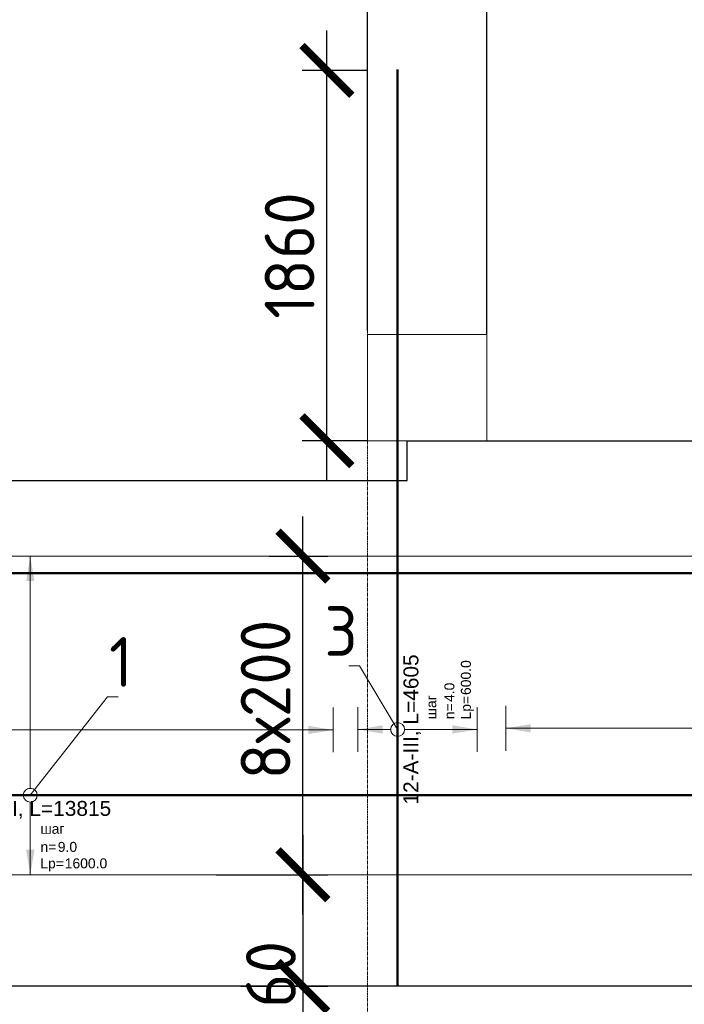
# Model space of a CAD drawing. Header units: millimetres. Extents: x 376598 to 1249954, y -318491 to -22134.
# Tile 166 of 256: x 620098 to 623437, y -119085 to -114140. Entities that reach past the tile are written whole.
import ezdxf
from ezdxf import colors
from ezdxf.entities.mleader import LeaderData, LeaderLine
from ezdxf.enums import TextEntityAlignment as Align
from ezdxf.math import Vec2, Vec3

# ---------------------------------------------------------------- set-up
doc = ezdxf.new("R2010")
doc.units = ezdxf.units.MM
doc.set_wipeout_variables(frame=1)
for name, pattern in [('______5', [1100, 800, -100, 100, -100]), ('ACAD_ISO02W100', [15, 12, -3]), ('осевая', [50.8, 31.75, -6.35, 6.35, -6.35])]:
    doc.linetypes.add(name, pattern=pattern)
for name, color, linetype, lineweight in [('Standard', 7, 'Continuous', 25), ('АрмСтер', 2, 'Continuous', 50), ('Оси', 40, '______5', 18), ('подоснова', 151, 'Continuous', 5), ('РАЗМЕРЫ', 1, 'Continuous', 9)]:
    doc.layers.add(name, color=color, linetype=linetype, lineweight=lineweight)
doc.layers.add('АрмСтер_атрибуты', color=2, linetype='Continuous', lineweight=0, plot=False)
doc.styles.add('GOST-2.304_Type-B', font='GOST_Common.ttf')
doc.styles.get("Standard").update_dxf_attribs({"font": 'arial.ttf'})
doc.styles.add('Аннотативный', font='arial.ttf')
doc.dimstyles.new('СПДС', dxfattribs={"dimscale": 100, "dimtxt": 2.5, "dimasz": 2.5, "dimexe": 1.25, "dimexo": 0, "dimtad": 1, "dimdec": 0, "dimtxsty": 'GOST-2.304_Type-B', "dimblk": 'ARCHTICK', "dimcen": 2.5, "dimdle": 2, "dimadec": 0, "dimazin": 2, "dimtfac": 0.75, "dimtdec": 0, "dimtmove": 1, "dimatfit": 3, "dimfxl": 1, "dimtolj": 1, "dimarcsym": 1})

# ---------------------------------------------------------------- blocks, each defined once
blk = doc.blocks.new('*U3856')
at = {"layer": 'РАЗМЕРЫ'}
for p, q in [((112.5, 1800), (-112.5, 1800)), ((112.5, -2600), (-112.5, -2600))]:
    blk.add_line(p, q, dxfattribs=at)
at = {"layer": 'РАЗМЕРЫ', "ltscale": 15}
blk.add_line((0, -2600), (0, 1800), dxfattribs=at)
at = {"layer": 'РАЗМЕРЫ'}
for points in [[(0, 1800), (20.9, 1674.8), (-20.9, 1674.8)], [(0, -2600), (20.9, -2474.8), (-20.9, -2474.8)]]:
    blk.add_solid(points, dxfattribs=at)
at = {"layer": 'АрмСтер_атрибуты', "color": 215, "ltscale": 15, "style": 'Аннотативный'}
for s, p in [('шаг', (51.4, -194.2)), ('n=', (51.4, -285.1)), ('Lр=', (50.2, -367.8))]:
    blk.add_text(s, height=50, dxfattribs=at).set_placement(p)
at = {"layer": 'АрмСтер_атрибуты', "flags": 9}
for tag, p in [('МАССА', (-2096, 1589.5)), ('ОБОЗНАЧЕНИЕ', (-2096, 1475.6))]:
    blk.add_attdef(tag, p, '', height=75, dxfattribs=at)
at = {"layer": 'АрмСтер_атрибуты', "style": 'Аннотативный', "flags": 8}
blk.add_attdef('ПОЗ', (110, 29.6), '', height=75, dxfattribs=at)
at = {"layer": 'АрмСтер_атрибуты', "color": 215, "style": 'Аннотативный'}
for tag, p, flags in [('ШАГ', (190.9, -194.2), 10), ('КОЛ', (138, -285.1), 8), ('ШИРИНА', (172.9, -367.8), 8)]:
    blk.add_attdef(tag, p, '', height=50, dxfattribs=dict(at, flags=flags))
at = {"linetype": 'Continuous', "lineweight": 0}
blk.add_wipeout([(35, 0), (28.3, 20.6), (10.8, 33.3), (-10.8, 33.3), (-28.3, 20.6), (-35, 0), (-28.3, -20.6), (-10.8, -33.3), (10.8, -33.3), (28.3, -20.6)], dxfattribs=at)
at = {"color": 0, "linetype": 'ByBlock', "lineweight": -2, "ltscale": 100}
blk.add_line((-1290, 0), (1950, 0), dxfattribs=at)
at = {"layer": 'РАЗМЕРЫ'}
blk.add_circle((0, 0), 35, dxfattribs=at)
at = {"layer": 'АрмСтер_атрибуты', "style": 'Аннотативный', "flags": 8}
blk.add_attdef('НАИМЕНОВАНИЕ', text='', height=75, dxfattribs=at).set_placement((0, -29.3), align=Align.TOP_CENTER)
blk = doc.blocks.new('*U3858')
at = {"layer": 'РАЗМЕРЫ'}
for p, q in [((112.5, 1200), (-112.5, 1200)), ((112.5, -5400), (-112.5, -5400))]:
    blk.add_line(p, q, dxfattribs=at)
at = {"layer": 'РАЗМЕРЫ', "ltscale": 15}
blk.add_line((0, -5400), (0, 1200), dxfattribs=at)
at = {"layer": 'РАЗМЕРЫ'}
for points in [[(0, 1200), (20.9, 1074.8), (-20.9, 1074.8)], [(0, -5400), (20.9, -5274.8), (-20.9, -5274.8)]]:
    blk.add_solid(points, dxfattribs=at)
at = {"layer": 'АрмСтер_атрибуты', "color": 215, "ltscale": 15, "style": 'Аннотативный'}
for s, p in [('шаг', (51.4, -194.2)), ('n=', (51.4, -285.1)), ('Lр=', (50.2, -367.8))]:
    blk.add_text(s, height=50, dxfattribs=at).set_placement(p)
at = {"layer": 'АрмСтер_атрибуты', "style": 'Аннотативный', "flags": 8}
blk.add_attdef('ПОЗ', (110, 29.6), '', height=75, dxfattribs=at)
at = {"layer": 'АрмСтер_атрибуты', "color": 215, "style": 'Аннотативный'}
for tag, p, flags in [('ШАГ', (190.9, -194.2), 10), ('КОЛ', (138, -285.1), 8), ('ШИРИНА', (172.9, -367.8), 8)]:
    blk.add_attdef(tag, p, '', height=50, dxfattribs=dict(at, flags=flags))
at = {"layer": 'АрмСтер_атрибуты', "flags": 9}
for tag, p in [('МАССА', (-2096, -410.5)), ('ОБОЗНАЧЕНИЕ', (-2096, -524.4))]:
    blk.add_attdef(tag, p, '', height=75, dxfattribs=at)
at = {"linetype": 'Continuous', "lineweight": 0}
blk.add_wipeout([(35, 0), (28.3, 20.6), (10.8, 33.3), (-10.8, 33.3), (-28.3, 20.6), (-35, 0), (-28.3, -20.6), (-10.8, -33.3), (10.8, -33.3), (28.3, -20.6)], dxfattribs=at)
at = {"color": 0, "linetype": 'ByBlock', "lineweight": -2, "ltscale": 100}
blk.add_line((-1290, 0), (1950, 0), dxfattribs=at)
at = {"layer": 'РАЗМЕРЫ'}
blk.add_circle((0, 0), 35, dxfattribs=at)
at = {"layer": 'АрмСтер_атрибуты', "style": 'Аннотативный', "flags": 8}
blk.add_attdef('НАИМЕНОВАНИЕ', text='', height=75, dxfattribs=at).set_placement((0, -29.3), align=Align.TOP_CENTER)
blk = doc.blocks.new('*U151')
at = {"color": 0, "linetype": 'ByBlock', "lineweight": -2, "ltscale": 100}
blk.add_line((-4765, 0), (42535, 0), dxfattribs=at)
at = {"layer": 'АрмСтер_атрибуты', "flags": 9}
for tag, p in [('МАССА', (5724, 4389.5)), ('ОБОЗНАЧЕНИЕ', (5724, 4275.6))]:
    blk.add_attdef(tag, p, '', height=75, dxfattribs=at)
at = {"layer": 'АрмСтер_атрибуты', "style": 'Аннотативный', "flags": 8}
blk.add_attdef('ПОЗ', (110, 29.6), '', height=75, dxfattribs=at)
blk.add_attdef('НАИМЕНОВАНИЕ', text='', height=75, dxfattribs=at).set_placement((0, -29.3), align=Align.TOP_CENTER)
at = {"layer": 'АрмСтер_атрибуты', "color": 215, "style": 'Аннотативный'}
for tag, p, flags in [('ШАГ', (190.9, -194.2), 10), ('КОЛ', (138, -285.1), 8), ('ШИРИНА', (172.9, -367.8), 8)]:
    blk.add_attdef(tag, p, '', height=50, dxfattribs=dict(at, flags=flags))
blk = doc.blocks.new('*U769')
at = {"layer": 'РАЗМЕРЫ'}
for p, q in [((112.5, 1200), (-112.5, 1200)), ((112.5, -400), (-112.5, -400))]:
    blk.add_line(p, q, dxfattribs=at)
at = {"layer": 'РАЗМЕРЫ', "ltscale": 15}
blk.add_line((0, -400), (0, 1200), dxfattribs=at)
at = {"layer": 'РАЗМЕРЫ'}
for points in [[(0, 1200), (20.9, 1074.8), (-20.9, 1074.8)], [(0, -400), (20.9, -274.8), (-20.9, -274.8)]]:
    blk.add_solid(points, dxfattribs=at)
at = {"layer": 'АрмСтер_атрибуты', "color": 215, "ltscale": 15, "style": 'Аннотативный'}
for s, p in [('шаг', (51.4, -194.2)), ('n=', (51.4, -285.1)), ('Lр=', (50.2, -367.8))]:
    blk.add_text(s, height=50, dxfattribs=at).set_placement(p)
at = {"layer": 'АрмСтер_атрибуты', "flags": 9}
for tag, p in [('МАССА', (10369.8, 5389.5)), ('ОБОЗНАЧЕНИЕ', (10369.8, 5275.6))]:
    blk.add_attdef(tag, p, '', height=75, dxfattribs=at)
at = {"layer": 'АрмСтер_атрибуты', "style": 'Аннотативный', "flags": 8}
blk.add_attdef('ПОЗ', (110, 29.6), '', height=75, dxfattribs=at)
at = {"layer": 'АрмСтер_атрибуты', "color": 215, "style": 'Аннотативный'}
for tag, p, flags in [('ШАГ', (190.9, -194.2), 10), ('КОЛ', (138, -285.1), 8), ('ШИРИНА', (172.9, -367.8), 8)]:
    blk.add_attdef(tag, p, '', height=50, dxfattribs=dict(at, flags=flags))
at = {"linetype": 'Continuous', "lineweight": 0}
blk.add_wipeout([(35, 0), (28.3, 20.6), (10.8, 33.3), (-10.8, 33.3), (-28.3, 20.6), (-35, 0), (-28.3, -20.6), (-10.8, -33.3), (10.8, -33.3), (28.3, -20.6)], dxfattribs=at)
at = {"color": 0, "linetype": 'ByBlock', "lineweight": -2, "ltscale": 100}
blk.add_line((-7419.2, 0), (6395.8, 0), dxfattribs=at)
at = {"layer": 'РАЗМЕРЫ'}
blk.add_circle((0, 0), 35, dxfattribs=at)
at = {"layer": 'АрмСтер_атрибуты', "style": 'Аннотативный', "flags": 8}
blk.add_attdef('НАИМЕНОВАНИЕ', text='', height=75, dxfattribs=at).set_placement((0, -29.3), align=Align.TOP_CENTER)
blk = doc.blocks.new('_None')
blk = doc.blocks.new('_ArchTick')
at = {"color": 0, "linetype": 'ByBlock', "const_width": 0.15}
blk.add_lwpolyline([(-0.5, -0.5), (0.5, 0.5)], dxfattribs=at)
blk = doc.blocks.new('*D1261')
at = {"layer": 'DEFPOINTS', "color": 0, "lineweight": 0, "transparency": 16777216}
for p in [(621844.6, -113911.2), (621844.6, -115700.7), (617144.9, -115720.7)]:
    blk.add_point(p, dxfattribs=at)
at = {"layer": 'РАЗМЕРЫ', "color": 0, "lineweight": -2, "transparency": 16777216}
for p, q in [((617144.9, -115720.7), (617144.9, -113786.2)), ((621844.6, -115700.7), (621844.6, -113786.2)), ((616944.9, -113911.2), (622044.6, -113911.2))]:
    blk.add_line(p, q, dxfattribs=at)
at = {"layer": 'РАЗМЕРЫ', "color": 0, "lineweight": -2, "transparency": 16777216, "xscale": 250, "yscale": 250, "zscale": 250, "rotation": 180}
blk.add_blockref('_ArchTick', (617144.9, -113911.2), dxfattribs=at)
at = {"layer": 'РАЗМЕРЫ', "color": 0, "lineweight": -2, "transparency": 16777216, "xscale": 250, "yscale": 250, "zscale": 250}
blk.add_blockref('_ArchTick', (621844.6, -113911.2), dxfattribs=at)
at = {"layer": 'РАЗМЕРЫ', "color": 0, "lineweight": 0, "transparency": 16777216, "insert": (619494.8, -113723.7), "char_height": 250, "attachment_point": 5, "style": 'GOST-2.304_Type-B'}
blk.add_mtext('\\A1;4700', dxfattribs=at)
blk = doc.blocks.new('*D1262')
at = {"layer": 'DEFPOINTS', "color": 0, "lineweight": 0, "transparency": 16777216}
for p in [(622445, -113911.2), (621844.6, -115700.7), (622445, -115720.7)]:
    blk.add_point(p, dxfattribs=at)
at = {"layer": 'РАЗМЕРЫ', "color": 0, "lineweight": -2, "transparency": 16777216}
for p, q in [((621844.6, -115700.7), (621844.6, -113786.2)), ((622445, -115720.7), (622445, -113786.2)), ((621644.6, -113911.2), (622645, -113911.2))]:
    blk.add_line(p, q, dxfattribs=at)
at = {"layer": 'РАЗМЕРЫ', "color": 0, "lineweight": -2, "transparency": 16777216, "xscale": 250, "yscale": 250, "zscale": 250, "rotation": 180}
blk.add_blockref('_ArchTick', (621844.6, -113911.2), dxfattribs=at)
at = {"layer": 'РАЗМЕРЫ', "color": 0, "lineweight": -2, "transparency": 16777216, "xscale": 250, "yscale": 250, "zscale": 250}
blk.add_blockref('_ArchTick', (622445, -113911.2), dxfattribs=at)
at = {"layer": 'РАЗМЕРЫ', "color": 0, "lineweight": 0, "transparency": 16777216, "insert": (622144.8, -113723.7), "char_height": 250, "attachment_point": 5, "style": 'GOST-2.304_Type-B'}
blk.add_mtext('\\A1;600', dxfattribs=at)
blk = doc.blocks.new('*D1263')
at = {"layer": 'DEFPOINTS', "color": 0, "lineweight": 0, "transparency": 16777216}
for p in [(629144.7, -113911.2), (622445, -115720.7), (629144.7, -115720.7)]:
    blk.add_point(p, dxfattribs=at)
at = {"layer": 'РАЗМЕРЫ', "color": 0, "lineweight": -2, "transparency": 16777216}
for p, q in [((622445, -115720.7), (622445, -113786.2)), ((629144.7, -115720.7), (629144.7, -113786.2)), ((622245, -113911.2), (629344.7, -113911.2))]:
    blk.add_line(p, q, dxfattribs=at)
at = {"layer": 'РАЗМЕРЫ', "color": 0, "lineweight": -2, "transparency": 16777216, "xscale": 250, "yscale": 250, "zscale": 250, "rotation": 180}
blk.add_blockref('_ArchTick', (622445, -113911.2), dxfattribs=at)
at = {"layer": 'РАЗМЕРЫ', "color": 0, "lineweight": -2, "transparency": 16777216, "xscale": 250, "yscale": 250, "zscale": 250}
blk.add_blockref('_ArchTick', (629144.7, -113911.2), dxfattribs=at)
at = {"layer": 'РАЗМЕРЫ', "color": 0, "lineweight": 0, "transparency": 16777216, "insert": (625794.8, -113723.7), "char_height": 250, "attachment_point": 5, "style": 'GOST-2.304_Type-B'}
blk.add_mtext('\\A1;6700', dxfattribs=at)
blk = doc.blocks.new('*D1278')
at = {"layer": 'DEFPOINTS', "color": 0, "lineweight": 0, "transparency": 16777216}
for p in [(621084.4, -118434.4, -720), (621208.7, -118994.8), (621520.7, -118994.8)]:
    blk.add_point(p, dxfattribs=at)
at = {"layer": 'РАЗМЕРЫ', "color": 0, "lineweight": -2, "transparency": 16777216}
for p, q in [((621520.7, -118234.4), (621520.7, -119194.8)), ((621084.4, -118434.4), (621645.7, -118434.4)), ((621208.7, -118994.8), (621645.7, -118994.8))]:
    blk.add_line(p, q, dxfattribs=at)
at = {"layer": 'РАЗМЕРЫ', "color": 0, "lineweight": -2, "transparency": 16777216, "xscale": 250, "yscale": 250, "zscale": 250}
for p, rotation in [((621520.7, -118434.4), 90), ((621520.7, -118994.8), 270)]:
    blk.add_blockref('_ArchTick', p, dxfattribs=dict(at, rotation=rotation))
at = {"layer": 'РАЗМЕРЫ', "color": 0, "lineweight": 0, "transparency": 16777216, "insert": (621360, -119021.6), "char_height": 250, "attachment_point": 5, "rotation": 90, "style": 'GOST-2.304_Type-B'}
blk.add_mtext('\\A1;560', dxfattribs=at)
blk = doc.blocks.new('*D1409')
at = {"layer": 'DEFPOINTS', "color": 0, "lineweight": 0, "transparency": 16777216}
for p in [(621350.6, -116834.5, -720), (621520.7, -116834.5), (621084.4, -118434.4, -720)]:
    blk.add_point(p, dxfattribs=at)
at = {"layer": 'РАЗМЕРЫ', "color": 0, "lineweight": -2, "transparency": 16777216}
for p, q in [((621520.7, -118634.4), (621520.7, -116634.5)), ((621350.6, -116834.5), (621645.7, -116834.5)), ((621084.4, -118434.4), (621645.7, -118434.4))]:
    blk.add_line(p, q, dxfattribs=at)
at = {"layer": 'РАЗМЕРЫ', "color": 0, "lineweight": -2, "transparency": 16777216, "xscale": 250, "yscale": 250, "zscale": 250}
for p, rotation in [((621520.7, -116834.5), 90), ((621520.7, -118434.4), 270)]:
    blk.add_blockref('_ArchTick', p, dxfattribs=dict(at, rotation=rotation))
at = {"layer": 'РАЗМЕРЫ', "color": 0, "lineweight": 0, "transparency": 16777216, "insert": (621333.2, -117554.8), "char_height": 250, "attachment_point": 5, "rotation": 90, "style": 'GOST-2.304_Type-B'}
blk.add_mtext('\\A1;8х200', dxfattribs=at)
blk = doc.blocks.new('*U3859')
at = {"layer": 'РАЗМЕРЫ'}
for p, q in [((112.5, 200), (-112.5, 200)), ((112.5, -400), (-112.5, -400))]:
    blk.add_line(p, q, dxfattribs=at)
at = {"layer": 'РАЗМЕРЫ', "ltscale": 15}
blk.add_line((0, -400), (0, 200), dxfattribs=at)
at = {"layer": 'РАЗМЕРЫ'}
for points in [[(0, 200), (20.9, 74.8), (-20.9, 74.8)], [(0, -400), (20.9, -274.8), (-20.9, -274.8)]]:
    blk.add_solid(points, dxfattribs=at)
at = {"layer": 'АрмСтер_атрибуты', "color": 215, "ltscale": 15, "style": 'Аннотативный'}
for s, p in [('шаг', (51.4, -194.2)), ('n=', (51.4, -285.1)), ('Lр=', (50.2, -367.8))]:
    blk.add_text(s, height=50, dxfattribs=at).set_placement(p)
at = {"layer": 'АрмСтер_атрибуты', "style": 'Аннотативный', "flags": 8}
blk.add_attdef('ПОЗ', (110, 29.6), '', height=75, dxfattribs=at)
at = {"layer": 'АрмСтер_атрибуты', "color": 215, "style": 'Аннотативный'}
for tag, p, flags in [('ШАГ', (190.9, -194.2), 10), ('КОЛ', (138, -285.1), 8), ('ШИРИНА', (172.9, -367.8), 8)]:
    blk.add_attdef(tag, p, '', height=50, dxfattribs=dict(at, flags=flags))
at = {"layer": 'АрмСтер_атрибуты', "flags": 9}
for tag, p in [('МАССА', (-2096, -410.5)), ('ОБОЗНАЧЕНИЕ', (-2096, -524.4))]:
    blk.add_attdef(tag, p, '', height=75, dxfattribs=at)
at = {"linetype": 'Continuous', "lineweight": 0}
blk.add_wipeout([(35, 0), (28.3, 20.6), (10.8, 33.3), (-10.8, 33.3), (-28.3, 20.6), (-35, 0), (-28.3, -20.6), (-10.8, -33.3), (10.8, -33.3), (28.3, -20.6)], dxfattribs=at)
at = {"color": 0, "linetype": 'ByBlock', "lineweight": -2, "ltscale": 100}
blk.add_line((-1290, 0), (3315, 0), dxfattribs=at)
at = {"layer": 'РАЗМЕРЫ'}
blk.add_circle((0, 0), 35, dxfattribs=at)
at = {"layer": 'АрмСтер_атрибуты', "style": 'Аннотативный', "flags": 8}
blk.add_attdef('НАИМЕНОВАНИЕ', text='', height=75, dxfattribs=at).set_placement((0, -29.3), align=Align.TOP_CENTER)

msp = doc.modelspace()

# ---------------------------------------------------------------- linework, layer by layer
at = {"color": 8, "lineweight": 0, "true_color": 0x787a7d}
msp.add_lwpolyline([(622445, -116254.8), (621845, -116254.8), (621845, -115720.7), (622445, -115720.7)], close=True, dxfattribs=at)
at = {"layer": 'Standard', "color": 7, "linetype": 'Continuous', "lineweight": 25, "transparency": 33554687}
for p, q in [((622044.6, -116254.8), (624054.1, -116254.8)), ((653669.7, -118994.8), (605994.8, -118994.8))]:
    msp.add_line(p, q, dxfattribs=at)
at = {"layer": 'Оси', "color": 16, "linetype": 'осевая', "lineweight": 0, "ltscale": 0.5, "transparency": 33554687}
msp.add_line((621844.8, -114733.3), (621844.8, -121316.8), dxfattribs=at)

# ---------------------------------------------------------------- dimensions: what is measured, and where the dimension line sits
at = {"layer": 'РАЗМЕРЫ', "color": 4, "lineweight": 0}
for base, p1, p2, picture, middle in [((621844.6, -113911.2), (617144.9, -115720.7), (621844.6, -115700.7), '*D1261', (619494.8, -113723.7)), ((622445, -113911.2), (621844.6, -115700.7), (622445, -115720.7), '*D1262', (622144.8, -113723.7)), ((629144.7, -113911.2), (622445, -115720.7), (629144.7, -115720.7), '*D1263', (625794.8, -113723.7))]:
    dim = msp.add_linear_dim(base=base, p1=p1, p2=p2, dimstyle='СПДС', dxfattribs=at)
    dim.commit()
    dim.dimension.update_dxf_attribs({"geometry": picture, "text_midpoint": middle})

# ---------------------------------------------------------------- next in the draw order: block references
at = {"layer": 'АрмСтер', "ltscale": 15}
ref = msp.add_blockref('*U3856', (619073.2, -117707.2), dxfattribs=dict(at, rotation=90))
ref.add_attrib('НАИМЕНОВАНИЕ', '12-A-III, L=3240', dxfattribs={"layer": 'АрмСтер_атрибуты', "height": 75, "rotation": 90, "style": 'Аннотативный', "flags": 8}).set_placement((619102.6, -117707.2), align=Align.TOP_CENTER)
ref.add_attrib('КОЛ', '23.0', (619358.4, -117569.2), dxfattribs={"layer": 'АрмСтер_атрибуты', "color": 215, "height": 50, "rotation": 90, "style": 'Аннотативный', "flags": 8})
ref.add_attrib('ШИРИНА', '4400.0', (619441, -117534.3), dxfattribs={"layer": 'АрмСтер_атрибуты', "color": 215, "height": 50, "rotation": 90, "style": 'Аннотативный', "flags": 8})
ref = msp.add_blockref('*U3858', (623740.1, -117699.1), dxfattribs=dict(at, rotation=90))
ref.add_attrib('НАИМЕНОВАНИЕ', '12-A-III, L=3240', dxfattribs={"layer": 'АрмСтер_атрибуты', "height": 75, "rotation": 90, "style": 'Аннотативный', "flags": 8}).set_placement((623769.4, -117699.1), align=Align.TOP_CENTER)
ref.add_attrib('КОЛ', '34.0', (624025.2, -117561.1), dxfattribs={"layer": 'АрмСтер_атрибуты', "color": 215, "height": 50, "rotation": 90, "style": 'Аннотативный', "flags": 8})
ref.add_attrib('ШИРИНА', '6600.0', (624107.9, -117526.2), dxfattribs={"layer": 'АрмСтер_атрибуты', "color": 215, "height": 50, "rotation": 90, "style": 'Аннотативный', "flags": 8})

# ---------------------------------------------------------------- next in the draw order: block references
msp.add_blockref('*U151', (611060.3, -116919.4, -720), dxfattribs=at)

# ---------------------------------------------------------------- next in the draw order: linework, layer by layer
at = {"layer": 'Standard', "color": 7, "linetype": 'Continuous', "lineweight": 25, "transparency": 33554687}
msp.add_lwpolyline([(619194.7, -116254.8), (619194.7, -116454.8), (622044.6, -116454.8), (622044.6, -116254.8)], dxfattribs=at)

# ---------------------------------------------------------------- next in the draw order: block references
at = {"layer": 'АрмСтер', "ltscale": 15}
ref = msp.add_blockref('*U769', (620151.4, -118034.5, -720), dxfattribs=at)
ref.add_attrib('НАИМЕНОВАНИЕ', '12-A-III, L=13815', dxfattribs={"layer": 'АрмСтер_атрибуты', "height": 75, "style": 'Аннотативный', "flags": 8}).set_placement((620151.4, -118063.8, -720), align=Align.TOP_CENTER)
ref.add_attrib('КОЛ', '9.0', (620289.4, -118319.6, -720), dxfattribs={"layer": 'АрмСтер_атрибуты', "color": 215, "height": 50, "style": 'Аннотативный', "flags": 8})
ref.add_attrib('ШИРИНА', '1600.0', (620324.3, -118402.3, -720), dxfattribs={"layer": 'АрмСтер_атрибуты', "color": 215, "height": 50, "style": 'Аннотативный', "flags": 8})

# ---------------------------------------------------------------- next in the draw order: linework, layer by layer
at = {"layer": 'РАЗМЕРЫ', "color": 4, "linetype": 'ACAD_ISO02W100', "ltscale": 0.5, "elevation": -720}
msp.add_lwpolyline([(612744.8, -116834.5), (626544.8, -116834.5), (626544.8, -118434.5), (612744.8, -118434.5)], close=True, dxfattribs=at)

# ---------------------------------------------------------------- next in the draw order: dimensions: what is measured, and where the dimension line sits
at = {"layer": 'РАЗМЕРЫ', "color": 4, "lineweight": 0}
dim = msp.add_linear_dim(base=(621520.7, -116834.5), p1=(621084.4, -118434.4, -720), p2=(621350.6, -116834.5, -720), angle=90, text='8х200', dimstyle='СПДС', dxfattribs=at)
dim.commit()
dim.dimension.update_dxf_attribs({"geometry": '*D1409', "text_midpoint": (621520.7, -117554.8), "dimtype": 160})
dim = msp.add_linear_dim(base=(621520.7, -118994.8), p1=(621084.4, -118434.4, -720), p2=(621208.7, -118994.8), angle=90, dimstyle='СПДС', dxfattribs=at)
dim.commit()
dim.dimension.update_dxf_attribs({"geometry": '*D1278', "text_midpoint": (621547.5, -119021.6), "dimtype": 160})

# ---------------------------------------------------------------- next in the draw order: leaders
at = {"layer": 'подоснова'}
ml = msp.add_multileader_mtext('Standard', dxfattribs=at)
ml.set_content('1', color=256, style='GOST-2.304_Type-B')
ml.set_leader_properties(color=256, linetype='ByLayer', lineweight=15)
ml.set_arrow_properties(name='NONE')
ml.build(insert=Vec2(0, 0))
ml.multileader.update_dxf_attribs({"text_left_attachment_type": 6, "text_right_attachment_type": 6, "dogleg_length": 10, "arrow_head_size": 18})
ctx = ml.context
ctx.base_point, ctx.char_height, ctx.arrow_head_size, ctx.landing_gap_size, ctx.plane_origin = Vec3(620549, -117540.6, 720), 250, 18, 20, Vec3(621649.3, -116085.3, 720)
ctx.left_attachment, ctx.right_attachment, ctx.text_align_type = 6, 6, 1
notes = []
notes.append((ctx, [(0, (1, 1, 0), (620539, -117540.6, 720), (1, 0), 10, [(0, [(620151.4, -118034.5, 720)], 0, [])])]))
ctx.mtext.insert, ctx.mtext.width, ctx.mtext.alignment, ctx.mtext.flow_direction = Vec3(620606.5, -117240.6, 720), 22.898, 2, 5
for ctx, leaders in notes:
    for number, flags, end, landing, length, lines in leaders:
        leader = LeaderData()
        leader.index, (leader.has_last_leader_line, leader.has_dogleg_vector, leader.attachment_direction) = number, flags
        leader.last_leader_point, leader.dogleg_vector, leader.dogleg_length = Vec3(end), Vec3(landing), length
        for number, points, colour, breaks in lines:
            line = LeaderLine()
            line.index, line.vertices, line.color, line.breaks = number, Vec3.list(points), colors.encode_raw_color(colour), breaks
            leader.lines.append(line)
        ctx.leaders.append(leader)

# ---------------------------------------------------------------- next in the draw order: block references
at = {"layer": 'АрмСтер', "ltscale": 15}
ref = msp.add_blockref('*U3859', (621996.5, -117704.8), dxfattribs=dict(at, rotation=90))
ref.add_attrib('НАИМЕНОВАНИЕ', '12-A-III, L=4605', dxfattribs={"layer": 'АрмСтер_атрибуты', "height": 75, "rotation": 90, "style": 'Аннотативный', "flags": 8}).set_placement((622025.8, -117704.8), align=Align.TOP_CENTER)
ref.add_attrib('КОЛ', '4.0', (622281.6, -117566.8), dxfattribs={"layer": 'АрмСтер_атрибуты', "color": 215, "height": 50, "rotation": 90, "style": 'Аннотативный', "flags": 8})
ref.add_attrib('ШИРИНА', '600.0', (622364.3, -117531.9), dxfattribs={"layer": 'АрмСтер_атрибуты', "color": 215, "height": 50, "rotation": 90, "style": 'Аннотативный', "flags": 8})

# ---------------------------------------------------------------- next in the draw order: dimensions: what is measured, and where the dimension line sits
at = {"layer": 'РАЗМЕРЫ', "color": 1, "lineweight": 0}
msp.add_linear_dim(base=(621641.5, -114394.7), p1=(621844.8, -116254.8), p2=(621844.8, -114394.7), angle=90, dimstyle='СПДС', dxfattribs=at).render()

# ---------------------------------------------------------------- next in the draw order: leaders
at = {"layer": 'подоснова'}
ml = msp.add_multileader_mtext('Standard', dxfattribs=at)
ml.set_content('3', color=256, style='GOST-2.304_Type-B')
ml.set_leader_properties(color=256, linetype='ByLayer', lineweight=15)
ml.set_arrow_properties(name='NONE')
ml.build(insert=Vec2(0, 0))
ml.multileader.update_dxf_attribs({"text_left_attachment_type": 6, "text_right_attachment_type": 6, "dogleg_length": 10, "arrow_head_size": 18})
ctx = ml.context
ctx.base_point, ctx.char_height, ctx.arrow_head_size, ctx.landing_gap_size, ctx.plane_origin = Vec3(621629.9, -117385.4), 250, 18, 20, Vec3(621622.6, -116649.7)
ctx.left_attachment, ctx.right_attachment, ctx.text_align_type = 6, 6, 1
notes = []
notes.append((ctx, [(1, (1, 1, 0), (621804.9, -117385.4), (-1, 0), 10, [(0, [(621996.4, -117704.6)], 0, [])])]))
ctx.mtext.insert, ctx.mtext.width, ctx.mtext.alignment, ctx.mtext.flow_direction = Vec3(621712.4, -117085.4), 22.898, 2, 5
for ctx, leaders in notes:
    for number, flags, end, landing, length, lines in leaders:
        leader = LeaderData()
        leader.index, (leader.has_last_leader_line, leader.has_dogleg_vector, leader.attachment_direction) = number, flags
        leader.last_leader_point, leader.dogleg_vector, leader.dogleg_length = Vec3(end), Vec3(landing), length
        for number, points, colour, breaks in lines:
            line = LeaderLine()
            line.index, line.vertices, line.color, line.breaks = number, Vec3.list(points), colors.encode_raw_color(colour), breaks
            leader.lines.append(line)
        ctx.leaders.append(leader)

doc.saveas('drawing.dxf')
